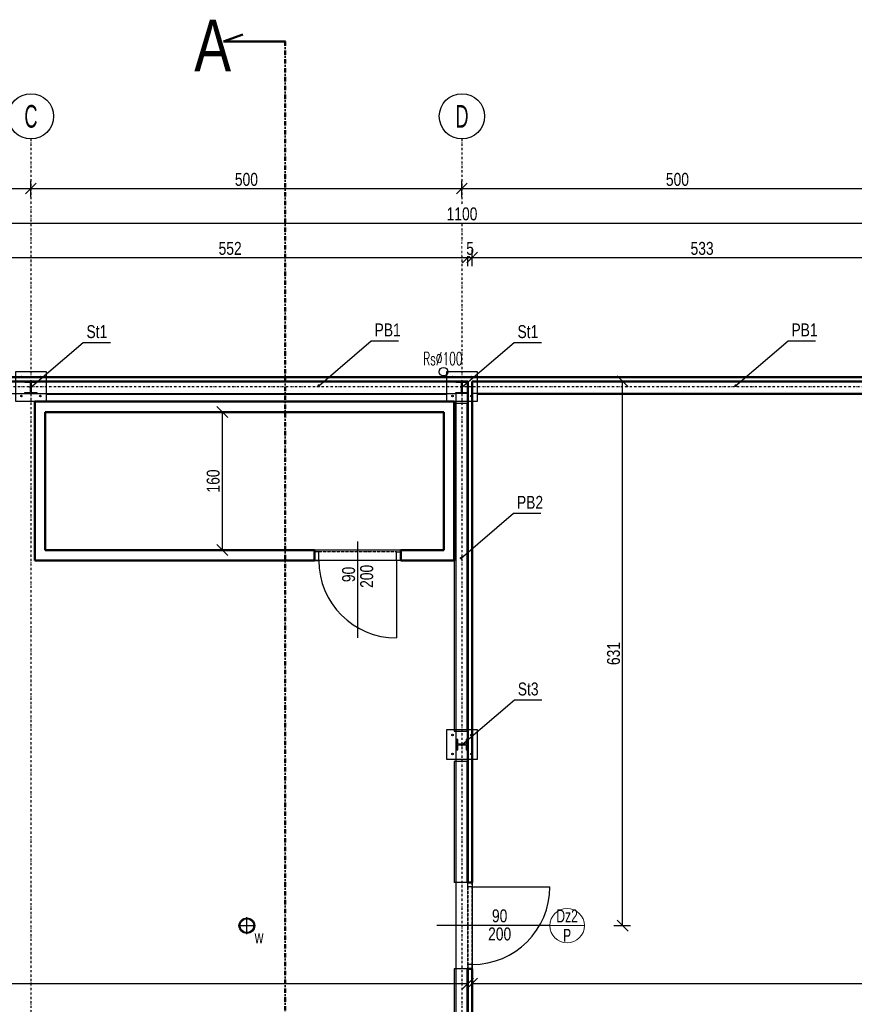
# Model space of a CAD drawing. Header units: centimetres. Extents: x 47725 to 65780, y 1892 to 12037.
# Tile 103 of 156: x 50560 to 51528, y 5054 to 6196. Entities that reach past the tile are written whole.
import ezdxf
from ezdxf.enums import TextEntityAlignment as Align

# ---------------------------------------------------------------- set-up
doc = ezdxf.new("R2010")
doc.units = ezdxf.units.CM
doc.header["$LTSCALE"] = 0.02
doc.set_wipeout_variables(frame=1)
for name, pattern in [('Ciągłe', [0]), ('DASHDOT', [25.4, 12.7, -6.35, 0, -6.35]), ('DASHDOT2', [12.7, 6.35, -3.175, 0, -3.175]), ('DIVIDE', [31.75, 12.7, -6.35, 0, -6.35, 0, -6.35]), ('DOT', [6.35, 0, -6.35])]:
    doc.linetypes.add(name, pattern=pattern)
for name, color, linetype in [('33 - linia 2', 3, 'Continuous'), ('333 - linia 3', 5, 'Continuous'), ('A-ELEWACJE', 3, 'Continuous'), ('A-Grid', 191, 'DASHDOT2'), ('A-OPISY', 70, 'Continuous'), ('CKDACH_OPIS', 3, 'Continuous'), ('CKDOOR_FRAMUGI_RAM', 5, 'Continuous'), ('CKDRZWI_', 7, 'Continuous'), ('CKDRZWI_NAD', 1, 'DIVIDE'), ('CKDRZWI_OPIS', 3, 'Continuous'), ('CKDRZWI_OS', 1, 'Continuous'), ('CKOTOCZKI', 1, 'Continuous'), ('CKOTOCZKI_OPIS', 3, 'Ciągłe'), ('CKSCIANY_NAD', 7, 'DIVIDE'), ('CKSCIANY_POD', 7, 'Continuous'), ('CKWYMIAR', 3, 'Continuous'), ('OPIS_K_WYK', 3, 'Continuous')]:
    doc.layers.add(name, color=color, linetype=linetype)
doc.layers.add('CKDRZWI_POM', color=7, linetype='DOT', plot=False)
doc.layers.add('CKPOM_POWIERZ', color=1, linetype='Continuous', plot=False)
doc.layers.add('CKPRZEKROJ_OZN', color=4, linetype='DASHDOT', lineweight=50)
doc.layers.add('CKSCIANY_PRZEKR', color=6, linetype='Continuous', lineweight=50)
doc.layers.add('REV', color=20, linetype='Continuous', lineweight=40, plot=False)
doc.styles.add('BA_ARIAL_0.5', font='IC-Romans.shx', dxfattribs={"width": 0.5})
doc.styles.add('RomanS', font='romans.shx', dxfattribs={"width": 0.8})
doc.styles.get("Standard").update_dxf_attribs({"font": 'ic-simplex.shx', "width": 0.8})
doc.dimstyles.new('CADKON cm', dxfattribs={"dimscale": 10, "dimtxt": 2.5, "dimasz": 2.5, "dimexe": 1.8, "dimexo": 5, "dimgap": 0.6, "dimtad": 1, "dimrnd": 0.1, "dimtxsty": 'Standard', "dimblk1": 'OBLIQUE', "dimblk2": 'OBLIQUE', "dimsah": 1, "dimcen": 2.5, "dimadec": 1, "dimazin": 2, "dimtfac": 1, "dimtix": 1, "dimtmove": 2, "dimatfit": 3, "dimldrblk": 'OPEN30', "dimfxl": 5, "dimfxlon": 1, "dimtfill": 1, "dimtolj": 1, "dimarcsym": 0})
doc.dimstyles.new('Kopia2 CADKON cm', dxfattribs={"dimscale": 5, "dimtxt": 3, "dimasz": 2.5, "dimexe": 1.8, "dimexo": 5, "dimgap": 0.6, "dimtad": 1, "dimrnd": 0.5, "dimtxsty": 'Standard', "dimblk1": 'OBLIQUE', "dimblk2": 'OBLIQUE', "dimsah": 1, "dimcen": 2.5, "dimadec": 1, "dimazin": 2, "dimtfac": 1, "dimtix": 1, "dimtmove": 2, "dimatfit": 3, "dimldrblk": 'OPEN30', "dimfxl": 2, "dimfxlon": 1, "dimtfill": 1, "dimtolj": 1, "dimarcsym": 0})

# ---------------------------------------------------------------- blocks, each defined once
blk = doc.blocks.new('BA_Axis_Mark')
at = {"linetype": 'Continuous'}
blk.add_circle((0, 0), 37.5, dxfattribs=at)
at = {"linetype": 'Continuous', "style": 'BA_ARIAL_0.5', "width": 0.6}
blk.add_attdef('AXIS_NUMBER', text='', height=37.5, dxfattribs=at).set_placement((0, 0), align=Align.MIDDLE_CENTER)
blk = doc.blocks.new('A$7E8814A102C37C')
at = {"layer": 'A-Grid', "ltscale": 20}
blk.add_line((-237.5, -417), (3157.5, -417), dxfattribs=at)
for points in [[(1000, -130), (1000, -1964.5)], [(1500, -130), (1500, -1964.5)]]:
    blk.add_lwpolyline(points, dxfattribs=at)
at = {"layer": 'A-Grid', "xscale": 0.7000000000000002, "yscale": 0.7000000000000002, "zscale": 0.7000000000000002, "rotation": 360}
for p, values in [((1000, -103.7), {'AXIS_NUMBER': 'C'}), ((1500, -103.7), {'AXIS_NUMBER': 'D'})]:
    blk.add_blockref('BA_Axis_Mark', p, dxfattribs=at).add_auto_attribs(values)
blk = doc.blocks.new('_OBLIQUE')
at = {"color": 0, "linetype": 'ByBlock'}
blk.add_line((-0.5, -0.5), (0.5, 0.5), dxfattribs=at)
blk = doc.blocks.new('*D277')
at = {"layer": 'CKWYMIAR', "color": 0, "lineweight": -2}
for p, q in [((49566.8, 5088.6), (49566.8, 5069.6)), ((51079.8, 5088.6), (51079.8, 5069.6)), ((49566.8, 5078.6), (51079.8, 5078.6))]:
    blk.add_line(p, q, dxfattribs=at)
at = {"layer": 'CKWYMIAR', "color": 0, "lineweight": -2, "xscale": 12.5, "yscale": 12.5, "zscale": 12.5, "rotation": 180}
blk.add_blockref('_OBLIQUE', (49566.8, 5078.6), dxfattribs=at)
at = {"layer": 'CKWYMIAR', "color": 0, "lineweight": -2, "xscale": 12.5, "yscale": 12.5, "zscale": 12.5}
blk.add_blockref('_OBLIQUE', (51079.8, 5078.6), dxfattribs=at)
at = {"layer": 'CKWYMIAR', "color": 0, "lineweight": -3, "insert": (50323.3, 5089.1), "char_height": 15, "attachment_point": 5, "bg_fill": 3, "box_fill_scale": 1.1, "bg_fill_color": 256, "bg_fill_true_color": 13158600, "bg_fill_transparency": 0}
blk.add_mtext('\\A1;1513', dxfattribs=at)
blk = doc.blocks.new('_Open30')
at = {"color": 0, "linetype": 'ByBlock', "lineweight": -2}
for p, q in [((-1, 0.268), (0, 0)), ((0, 0), (-1, -0.268)), ((0, 0), (-1, 0))]:
    blk.add_line(p, q, dxfattribs=at)
blk = doc.blocks.new('*D279')
at = {"layer": 'CKWYMIAR', "color": 0, "lineweight": -2}
for p, q in [((51084.8, 5088.6), (51084.8, 5069.6)), ((52583.8, 5088.6), (52583.8, 5069.6)), ((51084.8, 5078.6), (52583.8, 5078.6))]:
    blk.add_line(p, q, dxfattribs=at)
at = {"layer": 'CKWYMIAR', "color": 0, "lineweight": -2, "xscale": 12.5, "yscale": 12.5, "zscale": 12.5, "rotation": 180}
blk.add_blockref('_OBLIQUE', (51084.8, 5078.6), dxfattribs=at)
at = {"layer": 'CKWYMIAR', "color": 0, "lineweight": -2, "xscale": 12.5, "yscale": 12.5, "zscale": 12.5}
blk.add_blockref('_OBLIQUE', (52583.8, 5078.6), dxfattribs=at)
at = {"layer": 'CKWYMIAR', "color": 0, "lineweight": -3, "insert": (51834.3, 5089.1), "char_height": 15, "attachment_point": 5, "bg_fill": 3, "box_fill_scale": 1.1, "bg_fill_color": 256, "bg_fill_true_color": 13158600, "bg_fill_transparency": 0}
blk.add_mtext('\\A1;1499', dxfattribs=at)
blk = doc.blocks.new('A$7E8A9A372D53')
at = {"layer": '33 - linia 2'}
for points in [[(10040, -50), (10180, -50), (10180, -62), (10125.5, -62, 0.41421356), (10113.5, -74), (10113.5, -166, 0.41421356), (10125.5, -178), (10180, -178), (10180, -190), (10040, -190), (10040, -178), (10094.5, -178, 0.41421356), (10106.5, -166), (10106.5, -74, 0.41421356), (10094.5, -62), (10040, -62)], [(15040, -50), (15180, -50), (15180, -62), (15125.5, -62, 0.41421356), (15113.5, -74), (15113.5, -166, 0.41421356), (15125.5, -178), (15180, -178), (15180, -190), (15040, -190), (15040, -178), (15094.5, -178, 0.41421356), (15106.5, -166), (15106.5, -74, 0.41421356), (15094.5, -62), (15040, -62)], [(15050, -4200), (15050, -4320), (15061, -4320), (15061, -4275.25, -0.41421356), (15073, -4263.25), (15147, -4263.25, -0.41421356), (15159, -4275.25), (15159, -4320), (15170, -4320), (15170, -4200), (15159, -4200), (15159, -4244.75, -0.41421356), (15147, -4256.75), (15073, -4256.75, -0.41421356), (15061, -4244.75), (15061, -4200)]]:
    blk.add_lwpolyline(points, format="xyb", close=True, dxfattribs=at)
blk = doc.blocks.new('A$7E8778113A2FE')
at = {"layer": 'A-ELEWACJE'}
for points in [[(-10, 0), (10, 0)], [(-10, 0), (10, 0)], [(0, -10), (0, 10)], [(0, -10), (0, 10)]]:
    blk.add_lwpolyline(points, dxfattribs=at)
for radius in [9, 8]:
    blk.add_circle((0, 0), radius, dxfattribs=at)
at = {"layer": 'A-OPISY', "lineweight": 20, "width": 0.7}
blk.add_text('w', height=15, dxfattribs=at).set_placement((9, -20.4))
blk = doc.blocks.new('CK_BUBBLE_2_0_0_W')
at = {"color": 0, "linetype": 'ByBlock', "lineweight": -2, "transparency": 16777216, "width": 0.7}
blk.add_attdef('NUM1', text='', height=15, dxfattribs=at).set_placement((108108.76, 9932.526), align=Align.CENTER)
blk.add_attdef('NUM2', text='', height=15, dxfattribs=at).set_placement((108108.76, 9927.726), align=Align.TOP_CENTER)
at = {"color": 0, "linetype": 'DOT', "transparency": 16777216}
blk.add_wipeout([(1, 0), (1, 0.032), (0.998, 0.063), (0.996, 0.095), (0.992, 0.126), (0.988, 0.157), (0.982, 0.188), (0.976, 0.219), (0.968, 0.25), (0.96, 0.28), (0.951, 0.311), (0.94, 0.34), (0.929, 0.37), (0.917, 0.399), (0.904, 0.428), (0.89, 0.456), (0.875, 0.484), (0.859, 0.511), (0.843, 0.538), (0.825, 0.565), (0.807, 0.59), (0.788, 0.616), (0.768, 0.64), (0.748, 0.664), (0.726, 0.687), (0.704, 0.71), (0.682, 0.732), (0.658, 0.753), (0.634, 0.773), (0.609, 0.793), (0.584, 0.812), (0.558, 0.83), (0.532, 0.847), (0.505, 0.863), (0.477, 0.879), (0.449, 0.894), (0.421, 0.907), (0.392, 0.92), (0.363, 0.932), (0.333, 0.943), (0.303, 0.953), (0.273, 0.962), (0.242, 0.97), (0.212, 0.977), (0.181, 0.984), (0.149, 0.989), (0.118, 0.993), (0.087, 0.996), (0.055, 0.998), (0.024, 1), (-0.008, 1), (-0.039, 0.999), (-0.071, 0.997), (-0.102, 0.995), (-0.134, 0.991), (-0.165, 0.986), (-0.196, 0.981), (-0.227, 0.974), (-0.258, 0.966), (-0.288, 0.958), (-0.318, 0.948), (-0.348, 0.938), (-0.377, 0.926), (-0.406, 0.914), (-0.435, 0.9), (-0.463, 0.886), (-0.491, 0.871), (-0.518, 0.855), (-0.545, 0.839), (-0.571, 0.821), (-0.597, 0.802), (-0.622, 0.783), (-0.646, 0.763), (-0.67, 0.742), (-0.693, 0.721), (-0.715, 0.699), (-0.737, 0.676), (-0.758, 0.652), (-0.778, 0.628), (-0.798, 0.603), (-0.816, 0.578), (-0.834, 0.551), (-0.851, 0.525), (-0.867, 0.498), (-0.883, 0.47), (-0.897, 0.442), (-0.911, 0.413), (-0.923, 0.385), (-0.935, 0.355), (-0.946, 0.325), (-0.955, 0.295), (-0.964, 0.265), (-0.972, 0.235), (-0.979, 0.204), (-0.985, 0.173), (-0.99, 0.142), (-0.994, 0.11), (-0.997, 0.079), (-0.999, 0.047), (-1, 0.016), (-1, -0.016), (-0.999, -0.047), (-0.997, -0.079), (-0.994, -0.11), (-0.99, -0.142), (-0.985, -0.173), (-0.979, -0.204), (-0.972, -0.235), (-0.964, -0.265), (-0.955, -0.295), (-0.946, -0.325), (-0.935, -0.355), (-0.923, -0.385), (-0.911, -0.413), (-0.897, -0.442), (-0.883, -0.47), (-0.867, -0.498), (-0.851, -0.525), (-0.834, -0.551), (-0.816, -0.578), (-0.798, -0.603), (-0.778, -0.628), (-0.758, -0.652), (-0.737, -0.676), (-0.715, -0.699), (-0.693, -0.721), (-0.67, -0.742), (-0.646, -0.763), (-0.622, -0.783), (-0.597, -0.802), (-0.571, -0.821), (-0.545, -0.839), (-0.518, -0.855), (-0.491, -0.871), (-0.463, -0.886), (-0.435, -0.9), (-0.406, -0.914), (-0.377, -0.926), (-0.348, -0.938), (-0.318, -0.948), (-0.288, -0.958), (-0.258, -0.966), (-0.227, -0.974), (-0.196, -0.981), (-0.165, -0.986), (-0.134, -0.991), (-0.102, -0.995), (-0.071, -0.997), (-0.039, -0.999), (-0.008, -1), (0.024, -1), (0.055, -0.998), (0.087, -0.996), (0.118, -0.993), (0.149, -0.989), (0.181, -0.984), (0.212, -0.977), (0.242, -0.97), (0.273, -0.962), (0.303, -0.953), (0.333, -0.943), (0.363, -0.932), (0.392, -0.92), (0.421, -0.907), (0.449, -0.894), (0.477, -0.879), (0.505, -0.863), (0.532, -0.847), (0.558, -0.83), (0.584, -0.812), (0.609, -0.793), (0.634, -0.773), (0.658, -0.753), (0.682, -0.732), (0.704, -0.71), (0.726, -0.687), (0.748, -0.664), (0.768, -0.64), (0.788, -0.616), (0.807, -0.59), (0.825, -0.565), (0.843, -0.538), (0.859, -0.511), (0.875, -0.484), (0.89, -0.456), (0.904, -0.428), (0.917, -0.399), (0.929, -0.37), (0.94, -0.34), (0.951, -0.311), (0.96, -0.28), (0.968, -0.25), (0.976, -0.219), (0.982, -0.188), (0.988, -0.157), (0.992, -0.126), (0.996, -0.095), (0.998, -0.063), (1, -0.032)], dxfattribs=at)
at = {"color": 0, "linetype": 'ByBlock', "lineweight": -2, "transparency": 16777216}
blk.add_line((1, 0), (-1, 0), dxfattribs=at)
blk.add_circle((0, 0), 1, dxfattribs=at)
blk = doc.blocks.new('*D1947')
at = {"layer": 'CKWYMIAR', "color": 0, "lineweight": -2}
for p, q in [((50527.9, 5910.2), (50527.9, 5929.2)), ((51079.8, 5910.2), (51079.8, 5929.2)), ((50527.9, 5920.2), (51079.8, 5920.2))]:
    blk.add_line(p, q, dxfattribs=at)
at = {"layer": 'CKWYMIAR', "color": 0, "lineweight": -2, "xscale": 12.5, "yscale": 12.5, "zscale": 12.5, "rotation": 180}
blk.add_blockref('_OBLIQUE', (50527.9, 5920.2), dxfattribs=at)
at = {"layer": 'CKWYMIAR', "color": 0, "lineweight": -2, "xscale": 12.5, "yscale": 12.5, "zscale": 12.5}
blk.add_blockref('_OBLIQUE', (51079.8, 5920.2), dxfattribs=at)
at = {"layer": 'CKWYMIAR', "color": 0, "insert": (50803.9, 5930.7), "char_height": 15, "attachment_point": 5, "bg_fill": 3, "box_fill_scale": 1.1, "bg_fill_color": 256, "bg_fill_true_color": 13158600, "bg_fill_transparency": 0}
blk.add_mtext('\\A1;552', dxfattribs=at)
blk = doc.blocks.new('*D1948')
at = {"layer": 'CKWYMIAR', "color": 0, "lineweight": -2}
for p, q in [((51079.8, 5910.2), (51079.8, 5929.2)), ((51084.8, 5910.2), (51084.8, 5929.2)), ((51079.8, 5920.2), (51084.8, 5920.2))]:
    blk.add_line(p, q, dxfattribs=at)
at = {"layer": 'CKWYMIAR', "color": 0, "lineweight": -2, "xscale": 12.5, "yscale": 12.5, "zscale": 12.5}
blk.add_blockref('_OBLIQUE', (51079.8, 5920.2), dxfattribs=at)
at = {"layer": 'CKWYMIAR', "color": 0, "lineweight": -2, "xscale": 12.5, "yscale": 12.5, "zscale": 12.5, "rotation": 180}
blk.add_blockref('_OBLIQUE', (51084.8, 5920.2), dxfattribs=at)
at = {"layer": 'CKWYMIAR', "color": 0, "insert": (51082.3, 5930.7), "char_height": 15, "attachment_point": 5, "bg_fill": 3, "box_fill_scale": 1.1, "bg_fill_color": 256, "bg_fill_true_color": 13158600, "bg_fill_transparency": 0}
blk.add_mtext('\\A1;5', dxfattribs=at)
blk = doc.blocks.new('*D1949')
at = {"layer": 'CKWYMIAR', "color": 0, "lineweight": -2}
for p, q in [((51084.8, 5910.2), (51084.8, 5929.2)), ((51617.9, 5910.2), (51617.9, 5929.2)), ((51084.8, 5920.2), (51617.9, 5920.2))]:
    blk.add_line(p, q, dxfattribs=at)
at = {"layer": 'CKWYMIAR', "color": 0, "lineweight": -2, "xscale": 12.5, "yscale": 12.5, "zscale": 12.5, "rotation": 180}
blk.add_blockref('_OBLIQUE', (51084.8, 5920.2), dxfattribs=at)
at = {"layer": 'CKWYMIAR', "color": 0, "lineweight": -2, "xscale": 12.5, "yscale": 12.5, "zscale": 12.5}
blk.add_blockref('_OBLIQUE', (51617.9, 5920.2), dxfattribs=at)
at = {"layer": 'CKWYMIAR', "color": 0, "insert": (51351.4, 5930.7), "char_height": 15, "attachment_point": 5, "bg_fill": 3, "box_fill_scale": 1.1, "bg_fill_color": 256, "bg_fill_true_color": 13158600, "bg_fill_transparency": 0}
blk.add_mtext('\\A1;533', dxfattribs=at)
blk = doc.blocks.new('*D1962')
at = {"layer": 'CKWYMIAR', "color": 0, "lineweight": -2}
for p, q in [((50522.9, 5950.2), (50522.9, 5969.2)), ((50522.9, 5960.2), (51622.9, 5960.2)), ((51622.9, 5950.2), (51622.9, 5969.2))]:
    blk.add_line(p, q, dxfattribs=at)
at = {"layer": 'CKWYMIAR', "color": 0, "lineweight": -2, "xscale": 12.5, "yscale": 12.5, "zscale": 12.5, "rotation": 180}
blk.add_blockref('_OBLIQUE', (50522.9, 5960.2), dxfattribs=at)
at = {"layer": 'CKWYMIAR', "color": 0, "lineweight": -2, "xscale": 12.5, "yscale": 12.5, "zscale": 12.5}
blk.add_blockref('_OBLIQUE', (51622.9, 5960.2), dxfattribs=at)
at = {"layer": 'CKWYMIAR', "color": 0, "insert": (51072.9, 5970.7), "char_height": 15, "attachment_point": 5, "bg_fill": 3, "box_fill_scale": 1.1, "bg_fill_color": 256, "bg_fill_true_color": 13158600, "bg_fill_transparency": 0}
blk.add_mtext('\\A1;1100', dxfattribs=at)
blk = doc.blocks.new('*D1967')
at = {"layer": 'CKWYMIAR', "color": 0, "lineweight": -2}
for p, q in [((50072.8, 5990.2), (50072.8, 6009.2)), ((50572.8, 5990.2), (50572.8, 6009.2)), ((50072.8, 6000.2), (50572.8, 6000.2))]:
    blk.add_line(p, q, dxfattribs=at)
at = {"layer": 'CKWYMIAR', "color": 0, "lineweight": -2, "xscale": 12.5, "yscale": 12.5, "zscale": 12.5, "rotation": 180}
blk.add_blockref('_OBLIQUE', (50072.8, 6000.2), dxfattribs=at)
at = {"layer": 'CKWYMIAR', "color": 0, "lineweight": -2, "xscale": 12.5, "yscale": 12.5, "zscale": 12.5}
blk.add_blockref('_OBLIQUE', (50572.8, 6000.2), dxfattribs=at)
at = {"layer": 'CKWYMIAR', "color": 0, "insert": (50322.8, 6010.7), "char_height": 15, "attachment_point": 5, "bg_fill": 3, "box_fill_scale": 1.1, "bg_fill_color": 256, "bg_fill_true_color": 13158600, "bg_fill_transparency": 0}
blk.add_mtext('\\A1;500', dxfattribs=at)
blk = doc.blocks.new('*D1968')
at = {"layer": 'CKWYMIAR', "color": 0, "lineweight": -2}
for p, q in [((50572.8, 5990.2), (50572.8, 6009.2)), ((51072.8, 5990.2), (51072.8, 6009.2)), ((50572.8, 6000.2), (51072.8, 6000.2))]:
    blk.add_line(p, q, dxfattribs=at)
at = {"layer": 'CKWYMIAR', "color": 0, "lineweight": -2, "xscale": 12.5, "yscale": 12.5, "zscale": 12.5, "rotation": 180}
blk.add_blockref('_OBLIQUE', (50572.8, 6000.2), dxfattribs=at)
at = {"layer": 'CKWYMIAR', "color": 0, "lineweight": -2, "xscale": 12.5, "yscale": 12.5, "zscale": 12.5}
blk.add_blockref('_OBLIQUE', (51072.8, 6000.2), dxfattribs=at)
at = {"layer": 'CKWYMIAR', "color": 0, "insert": (50822.8, 6010.7), "char_height": 15, "attachment_point": 5, "bg_fill": 3, "box_fill_scale": 1.1, "bg_fill_color": 256, "bg_fill_true_color": 13158600, "bg_fill_transparency": 0}
blk.add_mtext('\\A1;500', dxfattribs=at)
blk = doc.blocks.new('*D1969')
at = {"layer": 'CKWYMIAR', "color": 0, "lineweight": -2}
for p, q in [((51072.8, 5990.2), (51072.8, 6009.2)), ((51572.8, 6005.9), (51572.8, 6009.2)), ((51072.8, 6000.2), (51572.8, 6000.2))]:
    blk.add_line(p, q, dxfattribs=at)
at = {"layer": 'CKWYMIAR', "color": 0, "lineweight": -2, "xscale": 12.5, "yscale": 12.5, "zscale": 12.5, "rotation": 180}
blk.add_blockref('_OBLIQUE', (51072.8, 6000.2), dxfattribs=at)
at = {"layer": 'CKWYMIAR', "color": 0, "lineweight": -2, "xscale": 12.5, "yscale": 12.5, "zscale": 12.5}
blk.add_blockref('_OBLIQUE', (51572.8, 6000.2), dxfattribs=at)
at = {"layer": 'CKWYMIAR', "color": 0, "insert": (51322.8, 6010.7), "char_height": 15, "attachment_point": 5, "bg_fill": 3, "box_fill_scale": 1.1, "bg_fill_color": 256, "bg_fill_true_color": 13158600, "bg_fill_transparency": 0}
blk.add_mtext('\\A1;500', dxfattribs=at)
blk = doc.blocks.new('*D2010')
at = {"layer": 'CKWYMIAR', "color": 0, "lineweight": -2}
for p, q in [((51249.2, 5776.6), (51268.2, 5776.6)), ((51259.2, 5145.6), (51259.2, 5776.6)), ((51249.2, 5145.6), (51268.2, 5145.6))]:
    blk.add_line(p, q, dxfattribs=at)
at = {"layer": 'CKWYMIAR', "color": 0, "lineweight": -2, "xscale": 12.5, "yscale": 12.5, "zscale": 12.5}
for p, rotation in [((51259.2, 5776.6), 90), ((51259.2, 5145.6), 270)]:
    blk.add_blockref('_OBLIQUE', p, dxfattribs=dict(at, rotation=rotation))
at = {"layer": 'CKWYMIAR', "color": 0, "insert": (51248.7, 5461.1), "char_height": 15, "attachment_point": 5, "rotation": 90, "bg_fill": 3, "box_fill_scale": 1.1, "bg_fill_color": 256, "bg_fill_true_color": 13158600, "bg_fill_transparency": 0}
blk.add_mtext('\\A1;631', dxfattribs=at)
blk = doc.blocks.new('A$7E8A16153526364')
at = {"layer": '33 - linia 2'}
for points in [[(-20285, 65), (-19935, 65), (-19935, -285), (-20285, -285)], [(-15285, 65), (-14935, 65), (-14935, -285), (-15285, -285)], [(-15285, -4085), (-14935, -4085), (-14935, -4435), (-15285, -4435)]]:
    blk.add_lwpolyline(points, close=True, dxfattribs=at)
for centre in [(-20220, 0), (-20000, 0), (-15220, 0), (-15000, 0), (-20220, -220), (-20000, -220), (-15220, -220), (-15000, -220), (-15220, -4150), (-15000, -4150), (-15220, -4370), (-15000, -4370)]:
    blk.add_circle(centre, 9, dxfattribs=at)
at = {"layer": '333 - linia 3'}
for points in [[(-19935, -50), (-19935, -200), (-15285, -200), (-15285, -50)], [(-14935, -50), (-14935, -200), (-10285, -200), (-10285, -50)], [(-15200, -4105), (-15050, -4105), (-15050, -305), (-15200, -305)]]:
    blk.add_lwpolyline(points, close=True, dxfattribs=at)
for points in [[(-15050, -5860), (-15050, -4455), (-15200, -4455), (-15200, -5860)], [(-15050, -5860), (-15200, -5860)], [(-15050, -6860), (-15200, -6860)], [(-15200, -6860), (-15200, -8305), (-15050, -8305), (-15050, -6860)]]:
    blk.add_lwpolyline(points, dxfattribs=at)
blk = doc.blocks.new('*D2259')
at = {"layer": 'CKWYMIAR', "color": 0, "lineweight": -2}
for p, q in [((50795.6, 5741.1), (50785.8, 5741.1)), ((50794.8, 5741.1), (50794.8, 5581.1)), ((50795.6, 5581.1), (50785.8, 5581.1))]:
    blk.add_line(p, q, dxfattribs=at)
at = {"layer": 'CKWYMIAR', "color": 0, "lineweight": -2, "xscale": 12.5, "yscale": 12.5, "zscale": 12.5}
for p, rotation in [((50794.8, 5741.1), 90), ((50794.8, 5581.1), 270)]:
    blk.add_blockref('_OBLIQUE', p, dxfattribs=dict(at, rotation=rotation))
at = {"layer": 'CKWYMIAR', "color": 0, "insert": (50784.3, 5661.1), "char_height": 15, "attachment_point": 5, "rotation": 90, "bg_fill": 3, "box_fill_scale": 1.1, "bg_fill_color": 256, "bg_fill_true_color": 13158600, "bg_fill_transparency": 0}
blk.add_mtext('\\A1;160', dxfattribs=at)

msp = doc.modelspace()

# ---------------------------------------------------------------- linework, layer by layer
msp.add_circle((51051.375, 5787.854), 5)
at = {"layer": 'CKDOOR_FRAMUGI_RAM'}
for p, q in [((50906.781, 5579.104), (50901.781, 5579.104)), ((50901.781, 5579.104), (50901.781, 5569.104)), ((50906.781, 5569.104), (50906.781, 5579.104)), ((50996.781, 5569.104), (50996.781, 5579.104)), ((50996.781, 5579.104), (51001.781, 5579.104)), ((51001.781, 5579.104), (51001.781, 5569.104)), ((50901.781, 5569.104), (50906.781, 5569.104)), ((51001.781, 5569.104), (50996.781, 5569.104)), ((51079.82, 5190.604), (51079.82, 5195.604)), ((51079.82, 5195.604), (51084.819, 5195.552)), ((51084.819, 5195.604), (51084.819, 5190.604)), ((51084.819, 5190.604), (51079.82, 5190.604))]:
    msp.add_line(p, q, dxfattribs=at)
at = {"layer": 'CKDRZWI_'}
for p, q in [((50996.781, 5569.104), (50996.781, 5479.104)), ((51084.819, 5190.604), (51174.819, 5190.604))]:
    msp.add_line(p, q, dxfattribs=at)
msp.add_arc((50996.781, 5569.104), 90, 180, 270, dxfattribs=at)
at = {"layer": 'CKDRZWI_NAD'}
for p, q in [((50996.781, 5579.104), (50906.781, 5579.104)), ((50996.781, 5569.104), (50906.781, 5569.104))]:
    msp.add_line(p, q, dxfattribs=at)
at = {"layer": 'CKDRZWI_OS'}
msp.add_line((50951.781, 5591.104), (50951.781, 5479.104), dxfattribs=at)
at = {"layer": 'CKDRZWI_POM'}
msp.add_line((51001.781, 5569.104), (50901.781, 5569.104), dxfattribs=at)
at = {"layer": 'CKPOM_POWIERZ'}
for points in [[(49578.82, 5762.604), (51065.82, 5762.604), (51065.82, 4528.604), (49578.82, 4528.604)], [(51084.819, 4528.604), (52566.82, 4528.604), (52566.82, 5762.604), (51084.819, 5762.604)]]:
    msp.add_lwpolyline(points, close=True, dxfattribs=at)
at = {"layer": 'CKPRZEKROJ_OZN', "linetype": 'Continuous'}
for p, q in [((50796.352, 6170.576), (50818.807, 6178.819)), ((50868.071, 6170.576), (50796.352, 6170.576))]:
    msp.add_line(p, q, dxfattribs=at)
at = {"layer": 'CKSCIANY_POD'}
for p, q in [((51001.781, 5581.104), (50901.781, 5581.104)), ((51001.781, 5569.104), (50901.781, 5569.104))]:
    msp.add_line(p, q, dxfattribs=at)
at = {"layer": 'CKSCIANY_PRZEKR'}
for p, q in [((50522.929, 5781.604), (51083.82, 5781.604)), ((50527.929, 5776.604), (51079.82, 5776.604)), ((51079.82, 5776.604), (51079.82, 5195.604)), ((51083.82, 5781.604), (51622.929, 5781.604)), ((51084.82, 5776.604), (51617.929, 5776.604)), ((51084.82, 5776.604), (51084.82, 5195.604)), ((51063.82, 5753.104), (50577.391, 5753.104)), ((50577.391, 5753.104), (50577.391, 5569.104)), ((51063.82, 5569.104), (51063.82, 5753.104)), ((51051.82, 5741.104), (50589.391, 5741.104)), ((50589.391, 5741.104), (50589.391, 5581.104)), ((51051.82, 5581.104), (51051.82, 5741.104)), ((50589.391, 5581.104), (50901.781, 5581.104)), ((50901.781, 5569.104), (50901.781, 5581.104)), ((51001.781, 5581.104), (51051.82, 5581.104)), ((51001.781, 5569.104), (51001.781, 5581.104)), ((50577.391, 5569.104), (50901.781, 5569.104)), ((51001.781, 5569.104), (51063.82, 5569.104)), ((51084.82, 5195.604), (51079.82, 5195.604))]:
    msp.add_line(p, q, dxfattribs=at)
at = {"layer": 'OPIS_K_WYK', "ltscale": 0.5}
for points in [[(50633.334, 5821.668), (50664.966, 5821.668)], [(51133.334, 5821.668), (51164.966, 5821.668)], [(51133.684, 5407.343), (51165.316, 5407.343)]]:
    msp.add_lwpolyline(points, dxfattribs=at)

# ---------------------------------------------------------------- block references
at = {"layer": 'A-Grid', "lineweight": -3}
msp.add_blockref('A$7E8814A102C37C', (49572.82, 6187.604), dxfattribs=at)

# ---------------------------------------------------------------- texts
at = {"layer": 'CKDACH_OPIS', "linetype": 'Continuous', "lineweight": 9, "style": 'RomanS', "width": 0.6}
msp.add_text('Rs∅100', height=15, rotation=0.001771, dxfattribs=at).set_placement((51027.841, 5795.46))
at = {"layer": 'CKDRZWI_OPIS', "width": 0.8}
for s, rotation, p in [('   90', 90, (50948.781, 5546.104)), ('90', 0.005299, (51116.559, 5149.496))]:
    msp.add_text(s, height=15, rotation=rotation, dxfattribs=at).set_placement(p, align=Align.CENTER)
msp.add_text('  200', height=15, rotation=90, dxfattribs=at).set_placement((50954.781, 5546.104), align=Align.TOP_CENTER)
at = {"layer": 'CKPRZEKROJ_OZN', "lineweight": 18, "width": 0.8}
msp.add_text('A', height=60, dxfattribs=at).set_placement((50783.655, 6165.934), align=Align.MIDDLE_CENTER)
at = {"layer": 'OPIS_K_WYK', "linetype": 'Continuous', "width": 0.8}
for s, p in [('St1', (50637.242, 5826.812)), ('St1', (51137.242, 5826.812)), ('St3', (51137.592, 5412.487))]:
    msp.add_text(s, height=15, dxfattribs=at).set_placement(p)

# ---------------------------------------------------------------- leaders
at = {"layer": 'OPIS_K_WYK', "ltscale": 0.5}
for points in [[(50572.47, 5769.604), (50633.334, 5821.668)], [(51072.47, 5769.604), (51133.334, 5821.668)], [(51072.82, 5355.279), (51133.684, 5407.343)]]:
    msp.add_leader(points, dimstyle='CADKON cm', override={"dimscale": 5, "dimldrblk": 'DotSmall'}, dxfattribs=at)

# ---------------------------------------------------------------- next in the draw order: dimensions: what is measured, and where the dimension line sits
at = {"layer": 'CKWYMIAR', "lineweight": -3}
dim = msp.add_linear_dim(base=(52583.82, 5078.578), p1=(51084.819, 5143.104), p2=(52583.82, 5143.104), dimstyle='Kopia2 CADKON cm', override={"dimtxt": 3, "dimfxl": 2, "dimfxlon": 1, "dimtfill": 1, "dimtfillclr": 0}, dxfattribs=at)
dim.commit()
dim.dimension.update_dxf_attribs({"geometry": '*D279', "text_midpoint": (51834.32, 5089.078)})

# ---------------------------------------------------------------- next in the draw order: texts
at = {"layer": 'CKDRZWI_OPIS', "width": 0.8}
msp.add_text('200', height=15, rotation=0.005299, dxfattribs=at).set_placement((51116.56, 5143.496), align=Align.TOP_CENTER)

# ---------------------------------------------------------------- next in the draw order: dimensions: what is measured, and where the dimension line sits
at = {"layer": 'CKWYMIAR', "lineweight": -3}
dim = msp.add_linear_dim(base=(51079.82, 5078.578), p1=(49566.82, 5145.604), p2=(51079.82, 5145.604), dimstyle='Kopia2 CADKON cm', override={"dimtxt": 3, "dimfxl": 2, "dimfxlon": 1, "dimtfill": 1, "dimtfillclr": 0}, dxfattribs=at)
dim.commit()
dim.dimension.update_dxf_attribs({"geometry": '*D277', "text_midpoint": (50323.32, 5089.078)})

# ---------------------------------------------------------------- next in the draw order: linework, layer by layer
at = {"layer": 'CKDOOR_FRAMUGI_RAM'}
for p, q in [((51079.819, 5095.552), (51084.819, 5095.552)), ((51084.819, 5100.604), (51079.82, 5100.604)), ((51079.82, 5100.604), (51079.82, 5095.604)), ((51084.819, 5095.604), (51084.819, 5100.604))]:
    msp.add_line(p, q, dxfattribs=at)
at = {"layer": 'CKDRZWI_'}
msp.add_arc((51084.819, 5190.604), 90, 270, 0, dxfattribs=at)
at = {"layer": 'CKDRZWI_NAD'}
for p, q in [((51079.82, 5190.604), (51079.82, 5100.604)), ((51084.819, 5190.604), (51084.819, 5100.604))]:
    msp.add_line(p, q, dxfattribs=at)
at = {"layer": 'CKDRZWI_OS'}
msp.add_line((51174.819, 5145.604), (51043.851, 5145.604), dxfattribs=at)
at = {"layer": 'CKDRZWI_POM'}
msp.add_line((51084.819, 5195.604), (51084.819, 5095.604), dxfattribs=at)
at = {"layer": 'CKPRZEKROJ_OZN', "ltscale": 20}
msp.add_line((50867.666, 6170.576), (50868.071, 4066.01), dxfattribs=at)
at = {"layer": 'CKSCIANY_NAD'}
for p, q in [((51079.82, 5095.604), (51079.82, 5195.604)), ((51084.819, 5095.552), (51084.819, 5195.552))]:
    msp.add_line(p, q, dxfattribs=at)
at = {"layer": 'CKSCIANY_PRZEKR'}
for p, q in [((51084.819, 5095.552), (51079.819, 5095.552)), ((51079.82, 5095.604), (51079.82, 4514.604)), ((51084.819, 5095.552), (51084.819, 4509.604))]:
    msp.add_line(p, q, dxfattribs=at)

# ---------------------------------------------------------------- next in the draw order: block references
at = {"layer": 'A-ELEWACJE'}
msp.add_blockref('A$7E8778113A2FE', (50823.384, 5145.604), dxfattribs=at)
at = {"layer": 'REV', "xscale": 0.1, "yscale": 0.1, "zscale": 0.1}
msp.add_blockref('A$7E8A9A372D53', (49561.82, 5781.604), dxfattribs=at)

# ---------------------------------------------------------------- next in the draw order: block references
at = {"layer": 'CKOTOCZKI', "lineweight": 0}
ref = msp.add_blockref('CK_BUBBLE_2_0_0_W', (51194.819, 5145.604), dxfattribs=dict(at, xscale=20, yscale=20, zscale=20))
ref.add_attrib('NUM1', 'Dz2', dxfattribs={"layer": 'CKOTOCZKI_OPIS', "height": 15, "width": 0.7}).set_placement((51194.819, 5149.354), align=Align.CENTER)
ref.add_attrib('NUM2', 'P', dxfattribs={"layer": 'CKOTOCZKI_OPIS', "height": 15, "width": 0.7}).set_placement((51194.819, 5141.854), align=Align.TOP_CENTER)

# ---------------------------------------------------------------- next in the draw order: dimensions: what is measured, and where the dimension line sits
at = {"layer": 'CKWYMIAR'}
dim = msp.add_linear_dim(base=(51079.82, 5920.219), p1=(50527.929, 5769.604), p2=(51079.82, 5762.875), dimstyle='Kopia2 CADKON cm', override={"dimtmove": 2}, dxfattribs=at)
dim.commit()
dim.dimension.update_dxf_attribs({"geometry": '*D1947', "text_midpoint": (50803.875, 5930.719)})

# ---------------------------------------------------------------- next in the draw order: dimensions: what is measured, and where the dimension line sits
dim = msp.add_linear_dim(base=(51084.82, 5920.219), p1=(51079.82, 5762.875), p2=(51084.82, 5764.073), dimstyle='Kopia2 CADKON cm', override={"dimtmove": 2}, dxfattribs=at)
dim.commit()
dim.dimension.update_dxf_attribs({"geometry": '*D1948', "text_midpoint": (51082.32, 5930.719)})

# ---------------------------------------------------------------- next in the draw order: dimensions: what is measured, and where the dimension line sits
dim = msp.add_linear_dim(base=(51617.929, 5920.219), p1=(51084.82, 5764.073), p2=(51617.929, 5760.89), dimstyle='Kopia2 CADKON cm', override={"dimtmove": 2}, dxfattribs=at)
dim.commit()
dim.dimension.update_dxf_attribs({"geometry": '*D1949', "text_midpoint": (51351.375, 5930.719)})

# ---------------------------------------------------------------- next in the draw order: dimensions: what is measured, and where the dimension line sits
dim = msp.add_linear_dim(base=(51622.929, 5960.219), p1=(50522.929, 5781.604), p2=(51622.929, 5781.604), dimstyle='Kopia2 CADKON cm', override={"dimtmove": 2}, dxfattribs=at)
dim.commit()
dim.dimension.update_dxf_attribs({"geometry": '*D1962', "text_midpoint": (51072.929, 5970.719)})

# ---------------------------------------------------------------- next in the draw order: linework, layer by layer
at = {"layer": 'OPIS_K_WYK', "ltscale": 0.5}
for points in [[(50967.602, 5823.668), (50999.234, 5823.668)], [(51451.167, 5823.668), (51482.8, 5823.668)]]:
    msp.add_lwpolyline(points, dxfattribs=at)

# ---------------------------------------------------------------- next in the draw order: texts
at = {"layer": 'OPIS_K_WYK', "linetype": 'Continuous', "width": 0.8}
for p in [(50971.51, 5828.812), (51455.075, 5828.812)]:
    msp.add_text('PB1', height=15, dxfattribs=at).set_placement(p)

# ---------------------------------------------------------------- next in the draw order: dimensions: what is measured, and where the dimension line sits
at = {"layer": 'CKWYMIAR'}
dim = msp.add_linear_dim(base=(50572.82, 6000.219), p1=(50072.82, 5896.129), p2=(50572.82, 5901.486), dimstyle='Kopia2 CADKON cm', override={"dimtmove": 2}, dxfattribs=at)
dim.commit()
dim.dimension.update_dxf_attribs({"geometry": '*D1967', "text_midpoint": (50322.82, 6010.719)})
dim = msp.add_linear_dim(base=(51259.177, 5776.604), p1=(51084.819, 5145.552), p2=(51084.82, 5776.604), angle=90, dimstyle='Kopia2 CADKON cm', override={"dimtmove": 2}, dxfattribs=at)
dim.commit()
dim.dimension.update_dxf_attribs({"geometry": '*D2010', "text_midpoint": (51248.677, 5461.078)})

# ---------------------------------------------------------------- next in the draw order: leaders
at = {"layer": 'OPIS_K_WYK', "ltscale": 0.5}
for points in [[(50906.739, 5771.604), (50967.602, 5823.668)], [(51390.304, 5771.604), (51451.167, 5823.668)]]:
    msp.add_leader(points, dimstyle='CADKON cm', override={"dimscale": 5, "dimldrblk": 'DotSmall'}, dxfattribs=at)

# ---------------------------------------------------------------- next in the draw order: linework, layer by layer
msp.add_lwpolyline([(51132.684, 5623.709), (51164.316, 5623.709)], dxfattribs=at)

# ---------------------------------------------------------------- next in the draw order: block references
at = {"layer": 'A-ELEWACJE', "xscale": 0.1, "yscale": 0.1, "zscale": 0.1}
msp.add_blockref('A$7E8A16153526364', (52583.82, 5781.604), dxfattribs=at)

# ---------------------------------------------------------------- next in the draw order: texts
at = {"layer": 'OPIS_K_WYK', "linetype": 'Continuous', "width": 0.8}
msp.add_text('PB2', height=15, dxfattribs=at).set_placement((51136.592, 5628.853))

# ---------------------------------------------------------------- next in the draw order: dimensions: what is measured, and where the dimension line sits
at = {"layer": 'CKWYMIAR'}
dim = msp.add_linear_dim(base=(51072.82, 6000.219), p1=(50572.82, 5901.486), p2=(51072.82, 5946.998), dimstyle='Kopia2 CADKON cm', override={"dimtmove": 2}, dxfattribs=at)
dim.commit()
dim.dimension.update_dxf_attribs({"geometry": '*D1968', "text_midpoint": (50822.82, 6010.719)})

# ---------------------------------------------------------------- next in the draw order: leaders
at = {"layer": 'OPIS_K_WYK', "ltscale": 0.5}
msp.add_leader([(51071.82, 5571.645), (51132.684, 5623.709)], dimstyle='CADKON cm', override={"dimscale": 5, "dimldrblk": 'DotSmall'}, dxfattribs=at)

# ---------------------------------------------------------------- next in the draw order: dimensions: what is measured, and where the dimension line sits
at = {"layer": 'CKWYMIAR'}
dim = msp.add_linear_dim(base=(51572.82, 6000.219), p1=(51072.82, 5946.998), p2=(51572.82, 5980.882), dimstyle='Kopia2 CADKON cm', override={"dimtmove": 2}, dxfattribs=at)
dim.commit()
dim.dimension.update_dxf_attribs({"geometry": '*D1969', "text_midpoint": (51322.82, 6010.719)})
dim = msp.add_linear_dim(base=(50794.815, 5581.104), p1=(50820.606, 5741.104), p2=(50820.606, 5581.104), angle=90, dimstyle='Kopia2 CADKON cm', override={"dimtxt": 3}, dxfattribs=at)
dim.commit()
dim.dimension.update_dxf_attribs({"geometry": '*D2259', "text_midpoint": (50784.315, 5661.104)})

doc.saveas('drawing.dxf')
